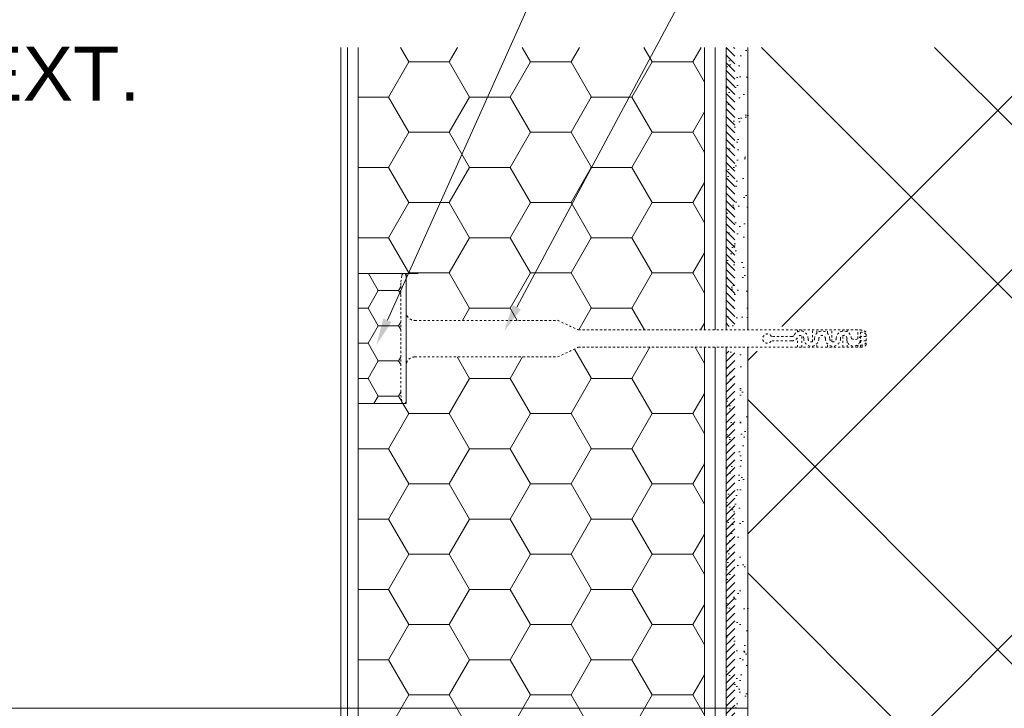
# Model space of a CAD drawing. Header units: millimetres. Extents: x -206567 to 17111, y -22400 to 134443.
# Tile 8 of 22: x -205034 to -204580, y 60257 to 60575. Entities that reach past the tile are written whole.
import ezdxf
from ezdxf.xclip import XClip

# ---------------------------------------------------------------- set-up
doc = ezdxf.new("R2010")
doc.units = ezdxf.units.MM
doc.header["$MEASUREMENT"] = 0
doc.header["$XCLIPFRAME"] = 0
doc.linetypes.add('DASHED', pattern=[2, 1, -1])
doc.linetypes.add('VÝZTUŽNÁ_SÍŤ', pattern=[25.4, 12.7, -6.35, 0, -6.35])
for name, color, linetype in [('POHLED ZÁPADNÍ_1_DEK_ETICS', 7, 'Continuous'), ('POHLED ZÁPADNÍ_1_DEK_Kotvení', 7, 'Continuous'), ('POHLED ZÁPADNÍ_1_DEK_KÓTY', 7, 'Continuous'), ('POHLED ZÁPADNÍ_1_DEK_Penetrace', 7, 'Continuous'), ('POHLED ZÁPADNÍ_1_DEK_SLABA', 7, 'Continuous'), ('POHLED ZÁPADNÍ_1_DEK_Spojeni', 7, 'Continuous'), ('POHLED ZÁPADNÍ_1_DEK_Výztužná síť', 7, 'Continuous'), ('POHLED ZÁPADNÍ_1_DEK_ŠRAFY', 7, 'Continuous')]:
    doc.layers.add(name, color=color, linetype=linetype)
doc.styles.add('GENEROVANÝ_STYL_1', font='txt')
doc.linetypes.add('FENCELINE1', pattern='A,0,[1,Detail č.3 ŘEZ OKNEM - NADPRAŽÍ1.Shx,S=0.31246,R=0,X=0,Y=0],-39.37,0', length=39.37)
doc.linetypes.add('LEPENÍ', pattern='A,0,[2,Detail č.3 ŘEZ OKNEM - NADPRAŽÍ1.Shx,S=0.060476,R=0,X=0,Y=0],-7.62,0', length=7.62)
pattern_1 = [(225, (-180772.3696, 208994.6474), (-1.767766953, 1.767766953), [])]
pattern_2 = [(232.5, (-356701.6124, 36344.685), (-9.63411885, 0.3149668), [0, -7.6, 0, -8.5, 0, -8.125]), (262.5, (-356701.612, 36344.685), (14.1107303, 8.8488835), [0, -4.1, 0, -6.85, 0, -2.625]), (302.5, (-356701.612, 36350.835), (0.02829527, 15.5707093), [0, -2.5, 0, -9, 0, -11.75]), (312.5, (-356701.612, 36350.835), (4.3883778, 15.030633), [0, -1.25, 0, -5.9, 0, -6.75])]
pattern_3 = [(0, (-356701.612, 36344.685), (28.125, 16.2379762), [18.75, -37.5]), (120, (-356701.612, 36344.685), (-28.125, 16.2379764), [18.75, -37.5]), (60, (-356701.612, 36344.685), (6e-08, 32.4759526), [0, -37.5, 18.75, 0, 0, 0])]

# ---------------------------------------------------------------- blocks, each defined once
blk = doc.blocks.new('Kresba_1_1', base_point=(-208410.27, 58942.63))
at = {"layer": 'POHLED ZÁPADNÍ_1_DEK_KÓTY', "linetype": 'Continuous', "lineweight": 18}
for points in [[(-204802.94, 60441.24), (-204806.62, 60443.21), (-204810.67, 60431.2)], [(-204862.66, 60435.39), (-204866.46, 60437.1), (-204869.67, 60424.84)]]:
    blk.add_hatch(color=6, dxfattribs=at).paths.add_polyline_path(points)
at = {"layer": 'POHLED ZÁPADNÍ_1_DEK_Penetrace', "linetype": 'Continuous', "lineweight": 18}
h = blk.add_hatch(dxfattribs=at)
h.set_pattern_fill('ANSI31_0001', color=22, style=0, pattern_type=2)
h.set_pattern_definition([(315, (-356701.6124, 36344.6848), (1.767766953, 1.767766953), [])])
h.paths.add_polyline_path([(-204708.07, 60562.2), (-204708.07, 60433.42), (-204704.07, 60433.42), (-204704.07, 60562.2)])
h = blk.add_hatch(dxfattribs=at)
h.set_pattern_fill('ANSI31_0001', color=22, style=0, pattern_type=2)
h.set_pattern_definition(pattern_1)
h.paths.add_polyline_path([(-204708.07, 60421.98), (-204708.07, 60342.37), (-204704.07, 60342.37), (-204704.07, 60421.98)])
h = blk.add_hatch(dxfattribs=at)
h.set_pattern_fill('ANSI31_0001', color=22, style=0, pattern_type=2)
h.set_pattern_definition(pattern_1)
h.paths.add_polyline_path([(-204708.07, 60342.37), (-204708.07, 60117.65), (-204581.2, 60117.65), (-204580.4, 60121.64), (-204704.07, 60121.65), (-204704.07, 60342.37)])
at = {"layer": 'POHLED ZÁPADNÍ_1_DEK_ŠRAFY', "linetype": 'Continuous', "lineweight": 18}
h = blk.add_hatch(dxfattribs=at)
h.set_pattern_fill('EPS_0001', color=3, style=0, pattern_type=2)
h.set_pattern_definition(pattern_3)
h.paths.add_polyline_path([(-204718.07, 60562.2), (-204878.07, 60562.2), (-204878.07, 60457.76), (-204855.93, 60457.76), (-204855.93, 60440.13, 0.407963), (-204851.92, 60436.2), (-204785.82, 60436.2), (-204776.37, 60431.78), (-204718.07, 60431.79)])
h = blk.add_hatch(dxfattribs=at)
h.set_pattern_fill('AR_SAND_0001', color=3, style=0, pattern_type=2)
h.set_pattern_definition([(322.5, (-350647.153, 84246.952), (0.3149668, 9.63411885), [0, -7.6, 0, -8.5, 0, -8.125]), (352.5, (-350647.153, 84246.952), (-8.8488835, 14.1107303), [0, -4.1, 0, -6.85, 0, -2.625]), (32.5, (-350653.303, 84246.952), (-15.5707093, 0.02829527), [0, -2.5, 0, -9, 0, -11.75]), (42.5, (-350653.303, 84246.952), (-15.030633, 4.3883778), [0, -1.25, 0, -5.9, 0, -6.75])])
h.paths.add_polyline_path([(-204708.07, 60562.2), (-204708.07, 60433.42), (-204698.07, 60433.42), (-204698.07, 60562.2)])
h = blk.add_hatch(dxfattribs=at)
h.set_pattern_fill('ZDIVO2_0001', color=3, style=0, pattern_type=2)
h.set_pattern_definition([(45, (-356701.61, 36598.4), (-124.4508, 124.4508), []), (45, (-356621.61, 36598.4), (-124.4508, 124.4508), []), (135, (-356701.61, 36598.4), (124.4508, 124.4508), []), (135, (-356621.61, 36598.4), (124.4508, 124.4508), [])])
h.paths.add_polyline_path([(-204698.07, 60127.65), (-204498.7, 60127.65), (-204498.57, 60127.67), (-204498.57, 60129.39), (-204499, 60129.53), (-204498.57, 60129.82), (-204498.57, 60131.55), (-204499, 60131.68), (-204498.57, 60131.98), (-204498.57, 60133.7), (-204499, 60133.84), (-204498.57, 60134.13), (-204498.57, 60135.85), (-204499, 60135.99), (-204498.57, 60136.28), (-204498.57, 60138), (-204499, 60138.14), (-204498.57, 60138.43), (-204498.57, 60140.15), (-204499, 60140.29), (-204498.57, 60140.58), (-204498.57, 60142.3), (-204499, 60142.44), (-204498.57, 60142.73), (-204498.57, 60144.45), (-204499, 60144.59), (-204498.57, 60144.89), (-204498.57, 60146.61), (-204499, 60146.75), (-204498.57, 60147.04), (-204498.57, 60148.76), (-204499, 60148.9), (-204498.57, 60149.19), (-204498.57, 60150.91), (-204499, 60151.05), (-204498.57, 60151.34), (-204498.57, 60153.06), (-204499, 60153.2), (-204498.57, 60153.49), (-204498.57, 60155.21), (-204499, 60155.35), (-204498.57, 60155.64), (-204498.57, 60156.25), (-204498.45, 60157.38), (-204498.89, 60157.52), (-204498.45, 60157.81), (-204498.41, 60157.82), (-204498.24, 60159.57), (-204498.67, 60159.71), (-204498.24, 60160), (-204498.19, 60160.01), (-204498.02, 60161.76), (-204498.45, 60161.9), (-204498.02, 60162.19), (-204497.97, 60162.2), (-204497.79, 60164, -0.904988), (-204495.9, 60164), (-204495.76, 60162.6), (-204495.72, 60162.6), (-204495.29, 60162.46), (-204495.72, 60162.17), (-204495.55, 60160.48), (-204495.51, 60160.49), (-204495.08, 60160.35), (-204495.51, 60160.06), (-204495.34, 60158.36), (-204495.29, 60158.37), (-204494.86, 60158.23), (-204495.29, 60157.94), (-204495.13, 60156.25), (-204494.7, 60156.11), (-204495.13, 60155.82), (-204495.13, 60154.1), (-204494.7, 60153.96), (-204495.13, 60153.67), (-204495.13, 60151.95), (-204494.7, 60151.81), (-204495.13, 60151.52), (-204495.13, 60149.8), (-204494.7, 60149.66), (-204495.13, 60149.37), (-204495.13, 60147.64), (-204494.7, 60147.5), (-204495.13, 60147.21), (-204495.13, 60145.49), (-204494.7, 60145.35), (-204495.13, 60145.06), (-204495.13, 60143.34), (-204494.7, 60143.2), (-204495.13, 60142.91), (-204495.13, 60141.19), (-204494.7, 60141.05), (-204495.13, 60140.76), (-204495.13, 60139.04), (-204494.7, 60138.9), (-204495.13, 60138.61), (-204495.13, 60136.89), (-204494.7, 60136.75), (-204495.13, 60136.46), (-204495.13, 60134.73), (-204494.7, 60134.6), (-204495.13, 60134.3), (-204495.13, 60132.58), (-204494.7, 60132.44), (-204495.13, 60132.15), (-204495.13, 60130.43), (-204494.7, 60130.29), (-204495.13, 60130), (-204495.13, 60128.28), (-204494.7, 60128.14), (-204495.13, 60127.85), (-204495.13, 60127.65), (-204398.07, 60127.65), (-204398.07, 60562.2), (-204698.07, 60562.2), (-204698.07, 60433.42), (-204621.3, 60433.42, -0.146838), (-204617.73, 60431.99), (-204617.73, 60423.41, -0.146838), (-204621.3, 60421.98), (-204698.07, 60421.98)])
h = blk.add_hatch(dxfattribs=at)
h.set_pattern_fill('AR_SAND_0001', color=3, style=0, pattern_type=2)
h.set_pattern_definition(pattern_2)
h.paths.add_polyline_path([(-204626.07, 60114.48), (-204626.07, 60101.31), (-204517.02, 60101.31, -0.414214), (-204516.52, 60100.8), (-204623.57, 60092.8), (-204388.07, 60092.8), (-204388.07, 60562.01), (-204398.07, 60562.01), (-204398.09, 60117.47), (-204471.51, 60117.61), (-204471.51, 60114.47)])
h = blk.add_hatch(dxfattribs=at)
h.set_pattern_fill('EPS_0001', color=3, style=0, pattern_type=2)
h.set_pattern_definition([(0, (-356701.6124, 36344.685), (14.0625, 8.11898813), [9.375, -18.75]), (120, (-356701.6124, 36344.685), (-14.06249997, 8.11898818), [9.375, -18.75]), (60, (-356701.6124, 36344.685), (3e-08, 16.2379763), [0, -18.75, 9.375, 0, 0, 0])])
h.paths.add_polyline_path([(-204858.35, 60453.37), (-204857.93, 60456.76, -0.414214), (-204856.93, 60457.76), (-204878.07, 60457.76), (-204878.07, 60397.76), (-204856.93, 60397.76, -0.414214), (-204857.93, 60398.76), (-204858.35, 60402.14, -0.031099), (-204858.43, 60403.38), (-204858.43, 60452.13, -0.031099)])
h = blk.add_hatch(dxfattribs=at)
h.set_pattern_fill('EPS_0001', color=3, style=0, pattern_type=2)
h.set_pattern_definition(pattern_3)
h.paths.add_polyline_path([(-204878.07, 60397.76), (-204878.07, 60257.1), (-204718.07, 60257.1), (-204718.07, 60423.79), (-204776.35, 60423.79), (-204785.93, 60419.31), (-204851.92, 60419.31, 0.407963), (-204855.93, 60415.39), (-204855.93, 60397.76)])
h = blk.add_hatch(dxfattribs=at)
h.set_pattern_fill('AR_SAND_0001', color=3, style=0, pattern_type=2)
h.set_pattern_definition(pattern_2)
h.paths.add_polyline_path([(-204698.07, 60257.1), (-204698.07, 60421.98), (-204708.07, 60421.98), (-204708.07, 60257.1)])
h = blk.add_hatch(dxfattribs=at)
h.set_pattern_fill('EPS_0001', color=3, style=0, pattern_type=2)
h.set_pattern_definition(pattern_3)
h.paths.add_polyline_path([(-204878.07, 60072.03), (-204765.16, 60072.04), (-204712.91, 60072.05), (-204712.91, 60084.12, -0.414214), (-204712.71, 60084.32), (-204708.06, 60084.32), (-204708.06, 60100.8, -0.348258), (-204707.68, 60101.29), (-204709.96, 60101.28), (-204718.07, 60101.28), (-204718.07, 60257.1), (-204878.07, 60257.1)])
at = {"layer": 'POHLED ZÁPADNÍ_1_DEK_ETICS', "color": 9, "linetype": 'FENCELINE1', "lineweight": 18}
blk.add_line((-204883.07, 60049.06), (-204883.07, 60562.2), dxfattribs=at)
at = {"layer": 'POHLED ZÁPADNÍ_1_DEK_Kotvení', "color": 41, "linetype": 'DASHED', "lineweight": 18}
for p, q in [((-204857.93, 60456.76), (-204858.35, 60453.37)), ((-204855.93, 60456.76), (-204855.93, 60398.76)), ((-204858.43, 60452.13), (-204858.43, 60403.38)), ((-204851.92, 60436.2), (-204785.82, 60436.2)), ((-204785.93, 60436.25), (-204776.35, 60431.77)), ((-204776.37, 60431.78), (-204645.93, 60431.79)), ((-204677.63, 60428.79), (-204687.16, 60428.79)), ((-204675.16, 60430.87), (-204675.16, 60431.79)), ((-204675.16, 60423.79), (-204675.16, 60427.95)), ((-204673.16, 60431.23), (-204673.16, 60431.79)), ((-204673.16, 60423.79), (-204673.16, 60429.19)), ((-204668.16, 60426.4), (-204668.16, 60431.79)), ((-204666.16, 60430.29), (-204666.16, 60431.79)), ((-204661.16, 60430.19), (-204661.16, 60431.79)), ((-204659.16, 60426.36), (-204659.16, 60431.79)), ((-204654.16, 60431.26), (-204654.16, 60431.79)), ((-204654.16, 60423.79), (-204654.16, 60429.22)), ((-204652.16, 60430.93), (-204652.16, 60431.79)), ((-204647.16, 60427.72), (-204647.16, 60431.79)), ((-204643.43, 60428.79), (-204646.03, 60428.79)), ((-204645.93, 60423.79), (-204645.93, 60431.79)), ((-204645.93, 60426.11), (-204645.93, 60429.56)), ((-204645.93, 60426.11), (-204645.93, 60429.56)), ((-204643.43, 60424.79), (-204643.43, 60430.79)), ((-204785.93, 60419.31), (-204776.35, 60423.79)), ((-204776.35, 60423.79), (-204645.93, 60423.79)), ((-204677.79, 60426.8), (-204687.16, 60426.8)), ((-204668.21, 60423.95), (-204668.2, 60423.95)), ((-204668.2, 60423.95), (-204668.21, 60423.95)), ((-204668.21, 60423.95), (-204668.2, 60423.95)), ((-204668.2, 60423.95), (-204668.21, 60423.95)), ((-204668.21, 60423.95), (-204668.21, 60423.95)), ((-204668.21, 60423.94), (-204668.17, 60423.94)), ((-204668.21, 60423.9), (-204668.17, 60423.9)), ((-204668.17, 60423.86), (-204668.21, 60423.87)), ((-204668.17, 60423.84), (-204668.21, 60423.84)), ((-204668.21, 60423.84), (-204668.17, 60423.83)), ((-204668.21, 60423.84), (-204668.21, 60423.83)), ((-204668.17, 60423.81), (-204668.21, 60423.82)), ((-204668.21, 60423.81), (-204668.21, 60423.8)), ((-204668.21, 60423.81), (-204668.17, 60423.81)), ((-204668.21, 60423.8), (-204668.17, 60423.8)), ((-204668.2, 60423.93), (-204668.2, 60423.93)), ((-204668.17, 60423.93), (-204668.19, 60423.93)), ((-204668.19, 60423.92), (-204668.17, 60423.92)), ((-204668.19, 60423.91), (-204668.17, 60423.91)), ((-204668.19, 60423.9), (-204668.19, 60423.89)), ((-204668.18, 60423.89), (-204668.19, 60423.89)), ((-204668.19, 60423.89), (-204668.17, 60423.88)), ((-204668.19, 60423.89), (-204668.19, 60423.88)), ((-204668.19, 60423.86), (-204668.17, 60423.86)), ((-204668.18, 60423.89), (-204668.18, 60423.88)), ((-204668.17, 60423.89), (-204668.17, 60423.88)), ((-204668.17, 60423.83), (-204668.17, 60423.84)), ((-204668.17, 60423.8), (-204668.17, 60423.81)), ((-204668.16, 60423.79), (-204668.16, 60424.34)), ((-204666.16, 60423.79), (-204666.16, 60425.39)), ((-204661.16, 60423.79), (-204661.16, 60425.29)), ((-204659.16, 60423.79), (-204659.16, 60424.32)), ((-204652.16, 60423.79), (-204652.16, 60426.56)), ((-204647.16, 60423.79), (-204647.16, 60425.04)), ((-204643.43, 60426.79), (-204646.21, 60426.79)), ((-204851.92, 60419.31), (-204785.93, 60419.31)), ((-204857.93, 60398.76), (-204858.35, 60402.14))]:
    blk.add_line(p, q, dxfattribs=at)
blk.add_circle((-204668.21, 60423.95), 0.005, dxfattribs=at)
for centre, radius, start, end in [((-204856.93, 60456.76), 1, 0, 180), ((-204848.43, 60452.13), 10, 172.875, 180), ((-204851.92, 60440.21), 4.01, 178.7745, 270), ((-204689.03, 60427.79), 2.12, 28.0831, 331.9169), ((-204677.55, 60429.82), 3.03, 265.5325, 334.8528), ((-204677.55, 60429.82), 1.03, 265.5325, 334.8528), ((-204673.59, 60427.88), 3.38, 357.8734, 153.641), ((-204673.59, 60427.88), 1.38, 357.893, 151.8507), ((-204668.71, 60427.79), 3.5, 180, 0), ((-204668.71, 60427.79), 3.5, 180, 0), ((-204668.71, 60427.79), 3.5, 180, 0), ((-204668.71, 60427.79), 1.5, 180, 0), ((-204663.71, 60427.79), 3.5, 0, 180), ((-204663.71, 60427.79), 1.5, 0, 180), ((-204658.71, 60427.79), 3.5, 180, 0), ((-204658.71, 60427.79), 1.5, 180, 0), ((-204653.71, 60427.79), 3.5, 0, 180), ((-204653.71, 60427.79), 1.5, 0, 180), ((-204649.21, 60427.3), 3.04, 170.5896, 350.4981), ((-204648.62, 60430.39), 3.04, 238.4905, 328.4012), ((-204646.35, 60427.13), 4.68, 51.4911, 84.9051), ((-204645.58, 60428.05), 2.76, 39.0445, 97.3526), ((-204645.58, 60427.53), 2.76, 262.6472, 320.9555), ((-204646.35, 60428.46), 4.68, 275.0948, 308.5089), ((-204851.92, 60415.3), 4.01, 90, 181.2255), ((-204848.43, 60403.38), 10, 180, 187.125), ((-204856.93, 60398.76), 1, 180, 0)]:
    blk.add_arc(centre, radius, start, end, dxfattribs=at)
at = {"layer": 'POHLED ZÁPADNÍ_1_DEK_KÓTY', "color": 6, "linetype": 'Continuous', "lineweight": 18}
for p, q in [((-204864.56, 60436.25), (-204764.67, 60658.84)), ((-204804.78, 60442.23), (-204710.67, 60618.2)), ((-205162.09, 60257.1), (-204698.07, 60257.1))]:
    blk.add_line(p, q, dxfattribs=at)
at = {"layer": 'POHLED ZÁPADNÍ_1_DEK_SLABA', "color": 153, "linetype": 'Continuous', "lineweight": 18}
for p, q in [((-204886.07, 60064.06), (-204886.07, 60562.2)), ((-204878.07, 60072.03), (-204878.07, 60562.2)), ((-204718.07, 60562.2), (-204718.07, 60431.79)), ((-204708.07, 60562.2), (-204708.07, 60431.79)), ((-204698.07, 60562.2), (-204698.07, 60431.79)), ((-204718.07, 60423.79), (-204718.07, 60101.28)), ((-204708.07, 60117.65), (-204708.07, 60423.79)), ((-204698.07, 60423.79), (-204698.07, 60127.65))]:
    blk.add_line(p, q, dxfattribs=at)
at = {"layer": 'POHLED ZÁPADNÍ_1_DEK_Spojeni', "color": 6, "linetype": 'LEPENÍ', "lineweight": 18}
for p, q in [((-204713.07, 60431.79), (-204713.07, 60562.2)), ((-204713.07, 60101.28), (-204713.07, 60423.79))]:
    blk.add_line(p, q, dxfattribs=at)
at = {"layer": 'POHLED ZÁPADNÍ_1_DEK_Výztužná síť', "color": 1, "linetype": 'VÝZTUŽNÁ_SÍŤ', "lineweight": 18}
blk.add_line((-204879.98, 60159.09), (-204879.98, 60259.09), dxfattribs=at)
at = {"layer": 'POHLED ZÁPADNÍ_1_DEK_ŠRAFY', "color": 3, "linetype": 'Continuous', "lineweight": 18}
for p, q in [((-204850.33, 60457.76), (-204878.07, 60457.76)), ((-204855.93, 60457.76), (-204855.93, 60397.76)), ((-204855.93, 60397.76), (-204878.07, 60397.76))]:
    blk.add_line(p, q, dxfattribs=at)
at = {"layer": 'POHLED ZÁPADNÍ_1_DEK_KÓTY', "color": 6, "linetype": 'Continuous', "lineweight": 18, "insert": (-205056.36, 60537.63), "char_height": 25, "attachment_point": 7, "style": 'GENEROVANÝ_STYL_1'}
blk.add_mtext('\\A1;{\\pql;\\fArial|b0|i0|c238|p38;EXT.}', dxfattribs=at)

msp = doc.modelspace()

# ---------------------------------------------------------------- block references
at = {"color": 9, "linetype": 'Continuous', "lineweight": 13}
ref = msp.add_blockref('Kresba_1_1', (-208410.27, 58942.63), dxfattribs=at)
XClip(ref).set_block_clipping_path([(-206567.14210569, 55861.3404148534), (-203471.9827919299, 63468.7317322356)])

doc.saveas('drawing.dxf')
